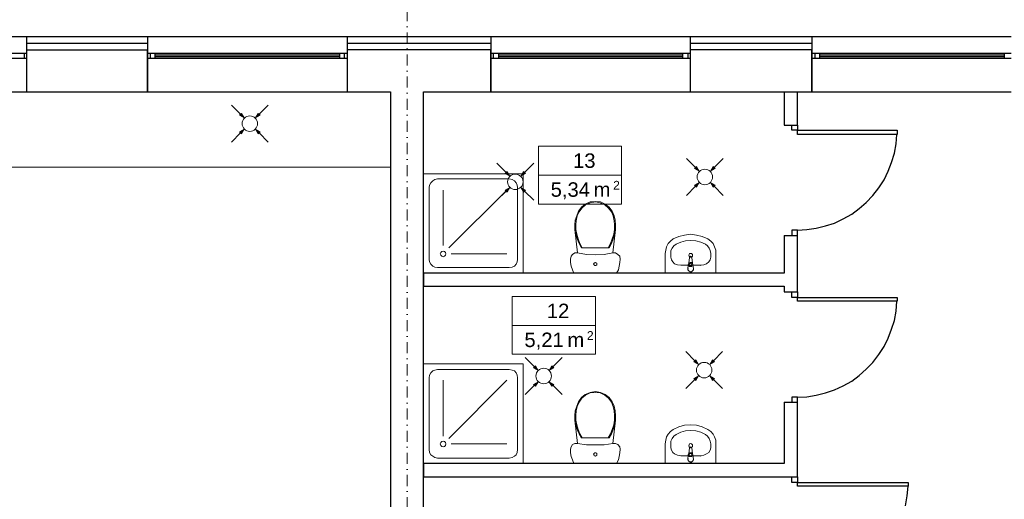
# Model space of a CAD drawing. Header units: millimetres. Extents: x -25785 to 64215, y 1802 to 45092.
# Tile 9 of 53: x -6502 to 2392, y 34032 to 38369. Entities that reach past the tile are written whole.
import ezdxf
from ezdxf.enums import TextEntityAlignment as Align

# ---------------------------------------------------------------- set-up
doc = ezdxf.new("R2010")
doc.units = ezdxf.units.MM
doc.header["$MEASUREMENT"] = 0
doc.linetypes.add('DASHDOTX2', pattern=[2, 1, -0.5, 0, -0.5])
for name, color, linetype, lineweight in [('2D - Rysunki i Obrazki_Nr_pióra__4', 84, 'Continuous', 13), ('GA Opis pomieszczeń', 7, 'Continuous', 15), ('Osie', 6, 'DASHDOTX2', 15), ('went grawita', 150, 'Continuous', 13)]:
    doc.layers.add(name, color=color, linetype=linetype, lineweight=lineweight)
for name, color, linetype in [('Cienka', 8, 'Continuous'), ('Stolarka', 4, 'Continuous'), ('Ściany', 2, 'Continuous')]:
    doc.layers.add(name, color=color, linetype=linetype)
doc.styles.add('ARIAL', font='arial.ttf')
doc.linetypes.add('BATTING', pattern='A,0.0001,-0.1,[134,ltypeshp.shx,S=0.1,R=0,X=-0.1,Y=0],-0.2,[134,ltypeshp.shx,S=0.1,R=180,X=0.1,Y=0],-0.1', length=0.4001)

# ---------------------------------------------------------------- blocks, each defined once
blk = doc.blocks.new('opis_pom')
for p, q in [((-57.55, 20), (-0.17, 20)), ((-57.55, -20), (-57.55, 20)), ((-57.55, -20), (-0.17, -20))]:
    blk.add_line(p, q)
at = {"ltscale": 10}
for p, q in [((-0.17, -20), (-0.17, 20)), ((-57.55, 0), (-0.17, 0))]:
    blk.add_line(p, q, dxfattribs=at)
at = {"ltscale": 20, "style": 'ARIAL'}
for s, height, p in [('2', 6, (-1.36, -4)), ('m', 10, (-7.86, -5))]:
    blk.add_text(s, height=height, dxfattribs=at).set_placement(p, align=Align.TOP_RIGHT)
at = {"ltscale": 10, "width": 0.7}
blk.add_attdef('NUMER_POM', text='', height=10, dxfattribs=at).set_placement((-80.09, 2), align=Align.BOTTOM_RIGHT)
blk.add_attdef('POWIERZCHNIA', text='', height=10, dxfattribs=at).set_placement((-103.39, -5), align=Align.TOP_LEFT)

msp = doc.modelspace()

# ---------------------------------------------------------------- hatches: boundary and pattern name
at = {"layer": 'went grawita', "linetype": 'Continuous'}
for points in [[(-4473.75458, 37479.91085), (-4497.90272, 37521.73666), (-4515.58039, 37504.05899)], [(-4372.72862, 37479.91085), (-4348.58048, 37521.73666), (-4330.90281, 37504.05899)], [(-4473.75458, 37377.39808), (-4497.90272, 37335.57227), (-4515.58039, 37353.24994)], [(-4372.72862, 37377.39808), (-4348.58048, 37335.57227), (-4330.90281, 37353.24994)], [(-363.40687, 36998.13288), (-387.55501, 37039.95869), (-405.23268, 37022.28102)], [(-262.38091, 36998.13288), (-238.23277, 37039.95869), (-220.5551, 37022.28102)], [(-2075.8735, 36954.00777), (-2100.02164, 36995.83358), (-2117.69931, 36978.15591)], [(-1974.84754, 36954.00777), (-1950.6994, 36995.83358), (-1933.02173, 36978.15591)], [(-2075.8735, 36851.495), (-2100.02164, 36809.6692), (-2117.69931, 36827.34686)], [(-1974.84754, 36851.495), (-1950.6994, 36809.6692), (-1933.02173, 36827.34686)], [(-363.40687, 36895.62011), (-387.55501, 36853.79431), (-405.23268, 36871.47198)], [(-262.38091, 36895.62011), (-238.23277, 36853.79431), (-220.5551, 36871.47198)], [(-1818.93966, 35198.04661), (-1843.0878, 35239.87242), (-1860.76547, 35222.19475)], [(-1717.9137, 35198.04661), (-1693.76556, 35239.87242), (-1676.08789, 35222.19475)], [(-369.40596, 35251.2701), (-393.5541, 35293.09591), (-411.23177, 35275.41824)], [(-268.38, 35251.2701), (-244.23186, 35293.09591), (-226.55419, 35275.41824)], [(-369.40596, 35148.75733), (-393.5541, 35106.93153), (-411.23177, 35124.6092)], [(-268.38, 35148.75733), (-244.23186, 35106.93153), (-226.55419, 35124.6092)], [(-1818.93966, 35095.53384), (-1843.0878, 35053.70803), (-1860.76547, 35071.3857)], [(-1717.9137, 35095.53384), (-1693.76556, 35053.70803), (-1676.08789, 35071.3857)]]:
    msp.add_hatch(color=256, dxfattribs=at).paths.add_polyline_path(points)

# ---------------------------------------------------------------- linework, layer by layer
at = {"layer": '2D - Rysunki i Obrazki_Nr_pióra__4', "linetype": 'Continuous', "flags": 128}
for points in [[(-1953.38589, 36974.69449), (-2855.10223, 36974.69449)], [(-2855.10223, 36974.69449), (-2855.10223, 36077.26573)], [(-2770.42249, 36911.20045), (-2787.32061, 36894.30233)], [(-2753.46132, 36923.93709), (-2770.42249, 36911.20045)], [(-2728.05109, 36928.16162), (-2753.46132, 36923.93709)], [(-2728.05109, 36928.16162), (-2080.37398, 36928.16162)], [(-2054.96375, 36923.93709), (-2080.37398, 36928.16162)], [(-2033.84111, 36911.20045), (-2054.96375, 36923.93709)], [(-2016.87994, 36894.30233), (-2033.84111, 36911.20045)], [(-1953.38589, 36077.26573), (-1953.38589, 36974.69449)], [(-2800.05725, 36873.11663), (-2804.28178, 36851.93093)], [(-2804.28178, 36200.02929), (-2804.28178, 36851.93093)], [(-2787.32061, 36894.30233), (-2800.05725, 36873.11663)], [(-2677.29368, 36327.01739), (-2677.29368, 36826.5207)], [(-2626.47322, 36305.83169), (-2101.55968, 36826.5207)], [(-2008.43088, 36873.11663), (-2016.87994, 36894.30233)], [(-2004.1433, 36851.93093), (-2008.43088, 36873.11663)], [(-2004.1433, 36200.02929), (-2004.1433, 36851.93093)], [(-1453.81952, 36636.03856), (-1428.40929, 36674.12238)], [(-1449.59499, 36631.81403), (-1424.18476, 36665.67332)], [(-1428.40929, 36674.12238), (-1394.55001, 36699.53261)], [(-1424.18476, 36665.67332), (-1390.32548, 36695.30808)], [(-1394.55001, 36699.53261), (-1348.01713, 36720.71831)], [(-1390.32548, 36695.30808), (-1348.01713, 36712.26925)], [(-1348.01713, 36720.71831), (-1301.4212, 36724.94284)], [(-1348.01713, 36712.26925), (-1301.4212, 36720.71831)], [(-1301.4212, 36724.94284), (-1254.88833, 36720.71831)], [(-1301.4212, 36720.71831), (-1259.11285, 36712.26925)], [(-1259.11285, 36712.26925), (-1216.74145, 36695.30808)], [(-1254.88833, 36720.71831), (-1212.51693, 36699.53261)], [(-1216.74145, 36695.30808), (-1182.88217, 36665.67332)], [(-1212.51693, 36699.53261), (-1178.65764, 36674.12238)], [(-1182.88217, 36665.67332), (-1157.53499, 36631.81403)], [(-1178.65764, 36674.12238), (-1149.02288, 36636.03856)], [(-1487.67881, 36513.275), (-1483.45428, 36555.6464)], [(-1483.45428, 36555.6464), (-1470.78069, 36593.73021)], [(-1475.00522, 36551.35881), (-1466.55616, 36593.73021)], [(-1470.78069, 36593.73021), (-1453.81952, 36636.03856)], [(-1466.55616, 36593.73021), (-1449.59499, 36631.81403)], [(-1157.53499, 36631.81403), (-1140.57382, 36593.73021)], [(-1149.02288, 36636.03856), (-1132.12476, 36593.73021)], [(-1140.57382, 36593.73021), (-1132.12476, 36551.35881)], [(-1132.12476, 36593.73021), (-1123.6757, 36555.6464)], [(-1123.6757, 36555.6464), (-1119.38812, 36513.275)], [(-1487.67881, 36470.96665), (-1487.67881, 36513.275)], [(-1462.33163, 36259.29881), (-1487.67881, 36470.96665)], [(-1479.22975, 36428.59525), (-1487.67881, 36470.96665)], [(-1479.22975, 36513.275), (-1475.00522, 36551.35881)], [(-1479.22975, 36470.96665), (-1479.22975, 36513.275)], [(-1470.78069, 36428.59525), (-1479.22975, 36470.96665)], [(-1119.38812, 36470.96665), (-1144.79835, 36259.29881)], [(-1127.90023, 36470.96665), (-1136.34929, 36428.59525)], [(-1132.12476, 36551.35881), (-1127.90023, 36513.275)], [(-1127.90023, 36513.275), (-1127.90023, 36470.96665)], [(-1119.38812, 36470.96665), (-1127.90023, 36428.59525)], [(-1119.38812, 36513.275), (-1119.38812, 36470.96665)], [(-1466.55616, 36386.2869), (-1479.22975, 36428.59525)], [(-1458.04405, 36386.2869), (-1470.78069, 36428.59525)], [(-1449.59499, 36343.97856), (-1466.55616, 36386.2869)], [(-1441.14594, 36343.97856), (-1458.04405, 36386.2869)], [(-1149.02288, 36386.2869), (-1165.98405, 36343.97856)], [(-1140.57382, 36386.2869), (-1157.53499, 36343.97856)], [(-1136.34929, 36428.59525), (-1149.02288, 36386.2869)], [(-1127.90023, 36428.59525), (-1140.57382, 36386.2869)], [(-598.69911, 36386.2869), (-624.10934, 36365.1012)], [(-547.9417, 36407.4726), (-598.69911, 36386.2869)], [(-497.12124, 36420.14619), (-547.9417, 36407.4726)], [(-442.07626, 36428.59525), (-497.12124, 36420.14619)], [(-387.03127, 36420.14619), (-442.07626, 36428.59525)], [(-336.27386, 36407.4726), (-387.03127, 36420.14619)], [(-285.4534, 36386.2869), (-336.27386, 36407.4726)], [(-260.04318, 36365.1012), (-285.4534, 36386.2869)], [(-1428.40929, 36305.83169), (-1449.59499, 36343.97856)], [(-1419.96024, 36305.83169), (-1441.14594, 36343.97856)], [(-1178.65764, 36305.83169), (-1428.40929, 36305.83169)], [(-1165.98405, 36343.97856), (-1187.16975, 36305.83169)], [(-1157.53499, 36343.97856), (-1178.65764, 36305.83169)], [(-657.96862, 36314.3438), (-666.41768, 36284.70904)], [(-645.29504, 36343.97856), (-657.96862, 36314.3438)], [(-624.10934, 36365.1012), (-645.29504, 36343.97856)], [(-607.14817, 36301.60716), (-619.88481, 36280.48451)], [(-594.47458, 36322.79286), (-607.14817, 36301.60716)], [(-573.28888, 36339.69097), (-594.47458, 36322.79286)], [(-530.98053, 36356.65215), (-573.28888, 36339.69097)], [(-488.60913, 36369.32573), (-530.98053, 36356.65215)], [(-442.07626, 36373.55026), (-488.60913, 36369.32573)], [(-395.48033, 36369.32573), (-442.07626, 36373.55026)], [(-348.94745, 36356.65215), (-395.48033, 36369.32573)], [(-306.6391, 36339.69097), (-348.94745, 36356.65215)], [(-289.67793, 36322.79286), (-306.6391, 36339.69097)], [(-272.77982, 36301.60716), (-289.67793, 36322.79286)], [(-264.2677, 36280.48451), (-272.77982, 36301.60716)], [(-238.85748, 36343.97856), (-260.04318, 36365.1012)], [(-226.18389, 36314.3438), (-238.85748, 36343.97856)], [(-213.44725, 36284.70904), (-226.18389, 36314.3438)], [(-2804.28178, 36200.02929), (-2800.05725, 36178.84359)], [(-2698.41633, 36263.52334), (-2702.64086, 36250.84975)], [(-2702.64086, 36250.84975), (-2698.41633, 36238.11311)], [(-2689.96727, 36271.9724), (-2698.41633, 36263.52334)], [(-2698.41633, 36238.11311), (-2689.96727, 36229.66405)], [(-2677.29368, 36276.19693), (-2689.96727, 36271.9724)], [(-2689.96727, 36229.66405), (-2677.29368, 36225.37647)], [(-2664.55704, 36271.9724), (-2677.29368, 36276.19693)], [(-2677.29368, 36225.37647), (-2664.55704, 36229.66405)], [(-2656.10798, 36263.52334), (-2664.55704, 36271.9724)], [(-2664.55704, 36229.66405), (-2656.10798, 36238.11311)], [(-2651.88345, 36250.84975), (-2656.10798, 36263.52334)], [(-2656.10798, 36238.11311), (-2651.88345, 36250.84975)], [(-2605.28753, 36250.84975), (-2101.55968, 36250.84975)], [(-2008.43088, 36178.84359), (-2004.1433, 36200.02929)], [(-1525.82568, 36204.25382), (-1521.5381, 36229.66405)], [(-1525.82568, 36174.61906), (-1525.82568, 36204.25382)], [(-1521.5381, 36229.66405), (-1508.86451, 36246.56217)], [(-1508.86451, 36246.56217), (-1487.67881, 36259.29881)], [(-1487.67881, 36259.29881), (-1462.33163, 36259.29881)], [(-1462.33163, 36259.29881), (-1381.87642, 36246.56217)], [(-1381.87642, 36246.56217), (-1301.4212, 36242.33764)], [(-1301.4212, 36242.33764), (-1221.02904, 36246.56217)], [(-1221.02904, 36246.56217), (-1144.79835, 36259.29881)], [(-1144.79835, 36259.29881), (-1119.38812, 36259.29881)], [(-1119.38812, 36259.29881), (-1098.26547, 36246.56217)], [(-1098.26547, 36246.56217), (-1081.3043, 36229.66405)], [(-1081.3043, 36229.66405), (-1077.07977, 36204.25382)], [(-1077.07977, 36204.25382), (-1081.3043, 36174.61906)], [(-666.41768, 36284.70904), (-670.70527, 36255.07428)], [(-670.70527, 36077.26573), (-670.70527, 36255.07428)], [(-619.88481, 36280.48451), (-619.88481, 36255.07428)], [(-619.88481, 36221.21499), (-619.88481, 36255.07428)], [(-619.88481, 36221.21499), (-615.66028, 36195.80476)], [(-454.74984, 36246.56217), (-458.97437, 36238.11311)], [(-458.97437, 36238.11311), (-454.74984, 36229.66405)], [(-450.52531, 36216.92741), (-458.97437, 36166.17001)], [(-450.52531, 36255.07428), (-454.74984, 36246.56217)], [(-454.74984, 36229.66405), (-450.52531, 36221.21499)], [(-442.07626, 36255.07428), (-450.52531, 36255.07428)], [(-442.07626, 36229.66405), (-450.52531, 36225.37647)], [(-450.52531, 36225.37647), (-450.52531, 36216.92741)], [(-450.52531, 36221.21499), (-442.07626, 36221.21499)], [(-433.6272, 36255.07428), (-442.07626, 36255.07428)], [(-433.6272, 36225.37647), (-442.07626, 36229.66405)], [(-442.07626, 36221.21499), (-433.6272, 36221.21499)], [(-425.11509, 36246.56217), (-433.6272, 36255.07428)], [(-433.6272, 36221.21499), (-425.11509, 36229.66405)], [(-429.40267, 36216.92741), (-433.6272, 36225.37647)], [(-425.11509, 36166.17001), (-429.40267, 36216.92741)], [(-425.11509, 36238.11311), (-425.11509, 36246.56217)], [(-425.11509, 36229.66405), (-425.11509, 36238.11311)], [(-260.04318, 36255.07428), (-264.2677, 36280.48451)], [(-264.2677, 36195.80476), (-260.04318, 36221.21499)], [(-260.04318, 36221.21499), (-260.04318, 36255.07428)], [(-213.44725, 36255.07428), (-213.44725, 36284.70904)], [(-213.44725, 36077.26573), (-213.44725, 36255.07428)], [(-2800.05725, 36178.84359), (-2787.32061, 36157.65789)], [(-2787.32061, 36157.65789), (-2770.42249, 36140.75978)], [(-2770.42249, 36140.75978), (-2753.46132, 36132.31072)], [(-2753.46132, 36132.31072), (-2728.05109, 36128.02314)], [(-2728.05109, 36128.02314), (-2080.37398, 36128.02314)], [(-2080.37398, 36128.02314), (-2054.96375, 36132.31072)], [(-2054.96375, 36132.31072), (-2033.84111, 36140.75978)], [(-2033.84111, 36140.75978), (-2016.87994, 36157.65789)], [(-2016.87994, 36157.65789), (-2008.43088, 36178.84359)], [(-1521.5381, 36140.75978), (-1525.82568, 36174.61906)], [(-1508.86451, 36106.90049), (-1521.5381, 36140.75978)], [(-1314.15784, 36166.17001), (-1318.38237, 36157.65789)], [(-1318.38237, 36157.65789), (-1314.15784, 36153.43336)], [(-1309.93331, 36170.39453), (-1314.15784, 36166.17001)], [(-1314.15784, 36153.43336), (-1309.93331, 36144.98431)], [(-1301.4212, 36174.61906), (-1309.93331, 36170.39453)], [(-1309.93331, 36144.98431), (-1301.4212, 36144.98431)], [(-1297.19667, 36170.39453), (-1301.4212, 36174.61906)], [(-1301.4212, 36144.98431), (-1297.19667, 36144.98431)], [(-1288.74761, 36166.17001), (-1297.19667, 36170.39453)], [(-1297.19667, 36144.98431), (-1288.74761, 36153.43336)], [(-1288.74761, 36157.65789), (-1288.74761, 36166.17001)], [(-1288.74761, 36153.43336), (-1288.74761, 36157.65789)], [(-1085.52883, 36140.75978), (-1094.04094, 36106.90049)], [(-1081.3043, 36174.61906), (-1085.52883, 36140.75978)], [(-615.66028, 36195.80476), (-602.92364, 36178.84359)], [(-602.92364, 36178.84359), (-586.02552, 36161.88242)], [(-586.02552, 36161.88242), (-560.61529, 36153.43336)], [(-560.61529, 36153.43336), (-530.98053, 36149.20884)], [(-530.98053, 36149.20884), (-348.94745, 36149.20884)], [(-463.26196, 36153.43336), (-467.48648, 36115.34955)], [(-463.26196, 36123.79861), (-467.48648, 36106.90049)], [(-467.48648, 36115.34955), (-463.26196, 36111.12502)], [(-458.97437, 36166.17001), (-463.26196, 36153.43336)], [(-458.97437, 36166.17001), (-463.26196, 36153.43336)], [(-463.26196, 36111.12502), (-458.97437, 36098.38838)], [(-446.30079, 36174.61906), (-458.97437, 36166.17001)], [(-446.30079, 36174.61906), (-458.97437, 36166.17001)], [(-450.52531, 36161.88242), (-454.74984, 36153.43336)], [(-454.74984, 36136.53525), (-454.74984, 36153.43336)], [(-429.40267, 36140.75978), (-454.74984, 36140.75978)], [(-429.40267, 36136.53525), (-454.74984, 36136.53525)], [(-442.07626, 36166.17001), (-450.52531, 36161.88242)], [(-433.6272, 36174.61906), (-446.30079, 36174.61906)], [(-433.6272, 36174.61906), (-446.30079, 36174.61906)], [(-433.6272, 36161.88242), (-442.07626, 36166.17001)], [(-425.11509, 36166.17001), (-433.6272, 36174.61906)], [(-425.11509, 36166.17001), (-433.6272, 36174.61906)], [(-429.40267, 36153.43336), (-433.6272, 36161.88242)], [(-429.40267, 36153.43336), (-429.40267, 36136.53525)], [(-420.89056, 36153.43336), (-425.11509, 36166.17001)], [(-420.89056, 36153.43336), (-425.11509, 36166.17001)], [(-425.11509, 36098.38838), (-416.66603, 36111.12502)], [(-420.89056, 36153.43336), (-416.66603, 36115.34955)], [(-416.66603, 36106.90049), (-416.66603, 36123.79861)], [(-416.66603, 36115.34955), (-416.66603, 36111.12502)], [(-348.94745, 36149.20884), (-353.17198, 36144.98431)], [(-348.94745, 36149.20884), (-323.53722, 36153.43336)], [(-323.53722, 36153.43336), (-298.12699, 36161.88242)], [(-298.12699, 36161.88242), (-276.94129, 36178.84359)], [(-276.94129, 36178.84359), (-264.2677, 36195.80476)], [(-2855.10223, 36077.26573), (-1953.38589, 36077.26573)], [(-1496.19092, 36077.26573), (-1508.86451, 36106.90049)], [(-1110.93906, 36077.26573), (-1496.19092, 36077.26573)], [(-1094.04094, 36106.90049), (-1110.93906, 36077.26573)], [(-670.70527, 36077.26573), (-213.44725, 36077.26573)], [(-467.48648, 36106.90049), (-458.97437, 36098.38838)], [(-458.97437, 36098.38838), (-446.30079, 36089.93932)], [(-458.97437, 36098.38838), (-446.30079, 36089.93932)], [(-446.30079, 36089.93932), (-433.6272, 36089.93932)], [(-446.30079, 36089.93932), (-433.6272, 36089.93932)], [(-433.6272, 36089.93932), (-425.11509, 36098.38838)], [(-433.6272, 36089.93932), (-425.11509, 36098.38838)], [(-425.11509, 36098.38838), (-416.66603, 36106.90049)], [(-1953.38589, 35255.94155), (-2855.10223, 35255.94155)], [(-2855.10223, 35255.94155), (-2855.10223, 34354.28826)], [(-1953.38589, 34354.28826), (-1953.38589, 35255.94155)], [(-2800.05725, 35154.36369), (-2804.28178, 35128.95346)], [(-2787.32061, 35175.54938), (-2800.05725, 35154.36369)], [(-2770.42249, 35192.4475), (-2787.32061, 35175.54938)], [(-2753.46132, 35200.95961), (-2770.42249, 35192.4475)], [(-2728.05109, 35205.18414), (-2753.46132, 35200.95961)], [(-2728.05109, 35205.18414), (-2080.37398, 35205.18414)], [(-2054.96375, 35200.95961), (-2080.37398, 35205.18414)], [(-2033.84111, 35192.4475), (-2054.96375, 35200.95961)], [(-2016.87994, 35175.54938), (-2033.84111, 35192.4475)], [(-2008.43088, 35154.36369), (-2016.87994, 35175.54938)], [(-2004.1433, 35128.95346), (-2008.43088, 35154.36369)], [(-2804.28178, 34481.27635), (-2804.28178, 35128.95346)], [(-2677.29368, 34604.03991), (-2677.29368, 35107.83081)], [(-2626.47322, 34582.85421), (-2101.55968, 35107.83081)], [(-2004.1433, 34481.27635), (-2004.1433, 35128.95346)], [(-1428.40929, 34951.1449), (-1394.55001, 34980.77966)], [(-1424.18476, 34946.92038), (-1390.32548, 34972.3306)], [(-1394.55001, 34980.77966), (-1348.01713, 34997.74083)], [(-1390.32548, 34972.3306), (-1348.01713, 34993.5163)], [(-1348.01713, 34997.74083), (-1301.4212, 35006.25295)], [(-1348.01713, 34993.5163), (-1301.4212, 34997.74083)], [(-1301.4212, 35006.25295), (-1254.88833, 34997.74083)], [(-1301.4212, 34997.74083), (-1259.11285, 34993.5163)], [(-1259.11285, 34993.5163), (-1216.74145, 34972.3306)], [(-1254.88833, 34997.74083), (-1212.51693, 34980.77966)], [(-1216.74145, 34972.3306), (-1182.88217, 34946.92038)], [(-1212.51693, 34980.77966), (-1178.65764, 34951.1449)], [(-1483.45428, 34832.66892), (-1470.78069, 34874.97727)], [(-1475.00522, 34832.66892), (-1466.55616, 34870.75274)], [(-1470.78069, 34874.97727), (-1453.81952, 34913.06109)], [(-1466.55616, 34870.75274), (-1449.59499, 34908.83656)], [(-1453.81952, 34913.06109), (-1428.40929, 34951.1449)], [(-1449.59499, 34908.83656), (-1424.18476, 34946.92038)], [(-1182.88217, 34946.92038), (-1157.53499, 34908.83656)], [(-1178.65764, 34951.1449), (-1149.02288, 34913.06109)], [(-1157.53499, 34908.83656), (-1140.57382, 34870.75274)], [(-1149.02288, 34913.06109), (-1132.12476, 34874.97727)], [(-1140.57382, 34870.75274), (-1132.12476, 34832.66892)], [(-1132.12476, 34874.97727), (-1123.6757, 34832.66892)], [(-1487.67881, 34790.29752), (-1483.45428, 34832.66892)], [(-1487.67881, 34747.98918), (-1487.67881, 34790.29752)], [(-1479.22975, 34790.29752), (-1475.00522, 34832.66892)], [(-1479.22975, 34747.98918), (-1479.22975, 34790.29752)], [(-1132.12476, 34832.66892), (-1127.90023, 34790.29752)], [(-1127.90023, 34790.29752), (-1127.90023, 34747.98918)], [(-1123.6757, 34832.66892), (-1119.38812, 34790.29752)], [(-1119.38812, 34790.29752), (-1119.38812, 34747.98918)], [(-1462.33163, 34536.32134), (-1487.67881, 34747.98918)], [(-1479.22975, 34705.61778), (-1487.67881, 34747.98918)], [(-1470.78069, 34705.61778), (-1479.22975, 34747.98918)], [(-1466.55616, 34663.30943), (-1479.22975, 34705.61778)], [(-1458.04405, 34663.30943), (-1470.78069, 34705.61778)], [(-1136.34929, 34705.61778), (-1149.02288, 34663.30943)], [(-1119.38812, 34747.98918), (-1144.79835, 34536.32134)], [(-1127.90023, 34705.61778), (-1140.57382, 34663.30943)], [(-1127.90023, 34747.98918), (-1136.34929, 34705.61778)], [(-1119.38812, 34747.98918), (-1127.90023, 34705.61778)], [(-547.9417, 34688.71966), (-598.69911, 34663.30943)], [(-497.12124, 34701.4563), (-547.9417, 34688.71966)], [(-442.07626, 34705.61778), (-497.12124, 34701.4563)], [(-387.03127, 34701.4563), (-442.07626, 34705.61778)], [(-336.27386, 34688.71966), (-387.03127, 34701.4563)], [(-285.4534, 34663.30943), (-336.27386, 34688.71966)], [(-1449.59499, 34625.22561), (-1466.55616, 34663.30943)], [(-1441.14594, 34625.22561), (-1458.04405, 34663.30943)], [(-1428.40929, 34587.1418), (-1449.59499, 34625.22561)], [(-1419.96024, 34587.1418), (-1441.14594, 34625.22561)], [(-1165.98405, 34625.22561), (-1187.16975, 34587.1418)], [(-1157.53499, 34625.22561), (-1178.65764, 34587.1418)], [(-1149.02288, 34663.30943), (-1165.98405, 34625.22561)], [(-1140.57382, 34663.30943), (-1157.53499, 34625.22561)], [(-645.29504, 34621.00108), (-657.96862, 34595.59085)], [(-624.10934, 34646.41131), (-645.29504, 34621.00108)], [(-598.69911, 34663.30943), (-624.10934, 34646.41131)], [(-594.47458, 34604.03991), (-607.14817, 34582.85421)], [(-573.28888, 34616.77655), (-594.47458, 34604.03991)], [(-530.98053, 34637.8992), (-573.28888, 34616.77655)], [(-488.60913, 34650.63584), (-530.98053, 34637.8992)], [(-442.07626, 34654.86037), (-488.60913, 34650.63584)], [(-395.48033, 34650.63584), (-442.07626, 34654.86037)], [(-348.94745, 34637.8992), (-395.48033, 34650.63584)], [(-306.6391, 34616.77655), (-348.94745, 34637.8992)], [(-289.67793, 34604.03991), (-306.6391, 34616.77655)], [(-272.77982, 34582.85421), (-289.67793, 34604.03991)], [(-260.04318, 34646.41131), (-285.4534, 34663.30943)], [(-238.85748, 34621.00108), (-260.04318, 34646.41131)], [(-226.18389, 34595.59085), (-238.85748, 34621.00108)], [(-2698.41633, 34544.7704), (-2702.64086, 34532.09681)], [(-2702.64086, 34532.09681), (-2698.41633, 34519.36017)], [(-2689.96727, 34553.28251), (-2698.41633, 34544.7704)], [(-2698.41633, 34519.36017), (-2689.96727, 34510.91111)], [(-2677.29368, 34557.50704), (-2689.96727, 34553.28251)], [(-2689.96727, 34510.91111), (-2677.29368, 34506.68658)], [(-2664.55704, 34553.28251), (-2677.29368, 34557.50704)], [(-2677.29368, 34506.68658), (-2664.55704, 34510.91111)], [(-2656.10798, 34544.7704), (-2664.55704, 34553.28251)], [(-2664.55704, 34510.91111), (-2656.10798, 34519.36017)], [(-2651.88345, 34532.09681), (-2656.10798, 34544.7704)], [(-2656.10798, 34519.36017), (-2651.88345, 34532.09681)], [(-2605.28753, 34532.09681), (-2101.55968, 34532.09681)], [(-1521.5381, 34506.68658), (-1508.86451, 34527.87228)], [(-1508.86451, 34527.87228), (-1487.67881, 34536.32134)], [(-1487.67881, 34536.32134), (-1462.33163, 34536.32134)], [(-1462.33163, 34536.32134), (-1381.87642, 34523.64775)], [(-1178.65764, 34587.1418), (-1428.40929, 34587.1418)], [(-1381.87642, 34523.64775), (-1301.4212, 34523.64775)], [(-1301.4212, 34523.64775), (-1221.02904, 34523.64775)], [(-1221.02904, 34523.64775), (-1144.79835, 34536.32134)], [(-1144.79835, 34536.32134), (-1119.38812, 34536.32134)], [(-1119.38812, 34536.32134), (-1098.26547, 34527.87228)], [(-1098.26547, 34527.87228), (-1081.3043, 34506.68658)], [(-666.41768, 34565.9561), (-670.70527, 34532.09681)], [(-670.70527, 34354.28826), (-670.70527, 34532.09681)], [(-657.96862, 34595.59085), (-666.41768, 34565.9561)], [(-607.14817, 34582.85421), (-619.88481, 34557.50704)], [(-619.88481, 34557.50704), (-619.88481, 34532.09681)], [(-619.88481, 34498.23752), (-619.88481, 34532.09681)], [(-454.74984, 34523.64775), (-458.97437, 34515.13564)], [(-458.97437, 34515.13564), (-454.74984, 34506.68658)], [(-450.52531, 34532.09681), (-454.74984, 34523.64775)], [(-442.07626, 34536.32134), (-450.52531, 34532.09681)], [(-433.6272, 34532.09681), (-442.07626, 34536.32134)], [(-425.11509, 34523.64775), (-433.6272, 34532.09681)], [(-425.11509, 34515.13564), (-425.11509, 34523.64775)], [(-425.11509, 34506.68658), (-425.11509, 34515.13564)], [(-264.2677, 34557.50704), (-272.77982, 34582.85421)], [(-260.04318, 34532.09681), (-264.2677, 34557.50704)], [(-260.04318, 34498.23752), (-260.04318, 34532.09681)], [(-213.44725, 34565.9561), (-226.18389, 34595.59085)], [(-213.44725, 34532.09681), (-213.44725, 34565.9561)], [(-213.44725, 34354.28826), (-213.44725, 34532.09681)], [(-2804.28178, 34481.27635), (-2800.05725, 34455.86612)], [(-2800.05725, 34455.86612), (-2787.32061, 34434.68042)], [(-2787.32061, 34434.68042), (-2770.42249, 34422.00683)], [(-2770.42249, 34422.00683), (-2753.46132, 34409.33324)], [(-2054.96375, 34409.33324), (-2033.84111, 34422.00683)], [(-2033.84111, 34422.00683), (-2016.87994, 34434.68042)], [(-2016.87994, 34434.68042), (-2008.43088, 34455.86612)], [(-2008.43088, 34455.86612), (-2004.1433, 34481.27635)], [(-1525.82568, 34485.50088), (-1521.5381, 34506.68658)], [(-1525.82568, 34451.64159), (-1525.82568, 34485.50088)], [(-1521.5381, 34417.7823), (-1525.82568, 34451.64159)], [(-1314.15784, 34447.41706), (-1318.38237, 34438.968)], [(-1318.38237, 34438.968), (-1314.15784, 34430.45589)], [(-1309.93331, 34451.64159), (-1314.15784, 34447.41706)], [(-1314.15784, 34430.45589), (-1309.93331, 34426.23136)], [(-1301.4212, 34451.64159), (-1309.93331, 34451.64159)], [(-1309.93331, 34426.23136), (-1301.4212, 34422.00683)], [(-1297.19667, 34451.64159), (-1301.4212, 34451.64159)], [(-1301.4212, 34422.00683), (-1297.19667, 34426.23136)], [(-1288.74761, 34447.41706), (-1297.19667, 34451.64159)], [(-1297.19667, 34426.23136), (-1288.74761, 34430.45589)], [(-1288.74761, 34438.968), (-1288.74761, 34447.41706)], [(-1288.74761, 34430.45589), (-1288.74761, 34438.968)], [(-1081.3043, 34451.64159), (-1085.52883, 34417.7823)], [(-1081.3043, 34506.68658), (-1077.07977, 34485.50088)], [(-1077.07977, 34485.50088), (-1081.3043, 34451.64159)], [(-619.88481, 34498.23752), (-615.66028, 34477.05182)], [(-615.66028, 34477.05182), (-602.92364, 34455.86612)], [(-602.92364, 34455.86612), (-586.02552, 34443.19253)], [(-586.02552, 34443.19253), (-560.61529, 34430.45589)], [(-560.61529, 34430.45589), (-530.98053, 34426.23136)], [(-530.98053, 34426.23136), (-348.94745, 34426.23136)], [(-463.26196, 34434.68042), (-467.48648, 34392.37207)], [(-458.97437, 34447.41706), (-463.26196, 34434.68042)], [(-458.97437, 34443.19253), (-463.26196, 34434.68042)], [(-450.52531, 34498.23752), (-458.97437, 34443.19253)], [(-446.30079, 34451.64159), (-458.97437, 34447.41706)], [(-446.30079, 34451.64159), (-458.97437, 34443.19253)], [(-454.74984, 34506.68658), (-450.52531, 34502.46205)], [(-450.52531, 34443.19253), (-454.74984, 34430.45589)], [(-454.74984, 34417.7823), (-454.74984, 34430.45589)], [(-442.07626, 34506.68658), (-450.52531, 34502.46205)], [(-450.52531, 34502.46205), (-442.07626, 34498.23752)], [(-450.52531, 34502.46205), (-450.52531, 34498.23752)], [(-442.07626, 34447.41706), (-450.52531, 34443.19253)], [(-433.6272, 34451.64159), (-446.30079, 34451.64159)], [(-433.6272, 34451.64159), (-446.30079, 34451.64159)], [(-433.6272, 34502.46205), (-442.07626, 34506.68658)], [(-442.07626, 34498.23752), (-433.6272, 34502.46205)], [(-433.6272, 34443.19253), (-442.07626, 34447.41706)], [(-433.6272, 34502.46205), (-425.11509, 34506.68658)], [(-429.40267, 34498.23752), (-433.6272, 34502.46205)], [(-425.11509, 34447.41706), (-433.6272, 34451.64159)], [(-425.11509, 34443.19253), (-433.6272, 34451.64159)], [(-429.40267, 34430.45589), (-433.6272, 34443.19253)], [(-425.11509, 34443.19253), (-429.40267, 34498.23752)], [(-429.40267, 34430.45589), (-429.40267, 34417.7823)], [(-420.89056, 34434.68042), (-425.11509, 34447.41706)], [(-420.89056, 34434.68042), (-425.11509, 34443.19253)], [(-420.89056, 34434.68042), (-416.66603, 34392.37207)], [(-348.94745, 34426.23136), (-353.17198, 34422.00683)], [(-348.94745, 34426.23136), (-323.53722, 34430.45589)], [(-323.53722, 34430.45589), (-298.12699, 34443.19253)], [(-298.12699, 34443.19253), (-276.94129, 34455.86612)], [(-276.94129, 34455.86612), (-264.2677, 34477.05182)], [(-264.2677, 34477.05182), (-260.04318, 34498.23752)], [(-2855.10223, 34354.28826), (-1953.38589, 34354.28826)], [(-2753.46132, 34409.33324), (-2728.05109, 34405.10872)], [(-2728.05109, 34405.10872), (-2080.37398, 34405.10872)], [(-2080.37398, 34405.10872), (-2054.96375, 34409.33324)], [(-1508.86451, 34388.14754), (-1521.5381, 34417.7823)], [(-1496.19092, 34354.28826), (-1508.86451, 34388.14754)], [(-1110.93906, 34354.28826), (-1496.19092, 34354.28826)], [(-1094.04094, 34388.14754), (-1110.93906, 34354.28826)], [(-1085.52883, 34417.7823), (-1094.04094, 34388.14754)], [(-670.70527, 34354.28826), (-213.44725, 34354.28826)], [(-463.26196, 34400.82113), (-467.48648, 34388.14754)], [(-467.48648, 34392.37207), (-463.26196, 34388.14754)], [(-467.48648, 34388.14754), (-458.97437, 34375.47396)], [(-463.26196, 34388.14754), (-458.97437, 34375.47396)], [(-458.97437, 34375.47396), (-446.30079, 34371.18637)], [(-458.97437, 34375.47396), (-446.30079, 34366.96185)], [(-429.40267, 34417.7823), (-454.74984, 34417.7823)], [(-429.40267, 34417.7823), (-454.74984, 34417.7823)], [(-446.30079, 34371.18637), (-433.6272, 34371.18637)], [(-446.30079, 34366.96185), (-433.6272, 34366.96185)], [(-433.6272, 34371.18637), (-425.11509, 34375.47396)], [(-433.6272, 34366.96185), (-425.11509, 34375.47396)], [(-425.11509, 34375.47396), (-416.66603, 34388.14754)], [(-425.11509, 34375.47396), (-416.66603, 34388.14754)], [(-416.66603, 34388.14754), (-416.66603, 34400.82113)], [(-416.66603, 34392.37207), (-416.66603, 34388.14754)]]:
    msp.add_lwpolyline(points, dxfattribs=at)
at = {"layer": 'Cienka', "linetype": 'BATTING', "ltscale": 150}
for p, q in [((-6440.71886, 38155.79725), (-5348.52038, 38155.79725)), ((-3545.08769, 38155.79725), (-2245.44589, 38155.79725)), ((-446.30079, 38155.79725), (654.34676, 38155.79725))]:
    msp.add_line(p, q, dxfattribs=at)
at = {"layer": 'Cienka', "linetype": 'Continuous', "flags": 128}
for points in [[(-5348.52038, 38215.06677), (-6440.71886, 38215.06677)], [(-2245.44589, 38215.06677), (-3545.08769, 38215.06677)], [(654.34676, 38215.06677), (-446.30079, 38215.06677)]]:
    msp.add_lwpolyline(points, dxfattribs=at)
at = {"layer": 'Osie', "ltscale": 100}
msp.add_line((-3003.21297, 41255.70129), (-3003.21297, 5830.07652), dxfattribs=at)
at = {"layer": 'Stolarka', "linetype": 'Continuous', "flags": 128}
for points in [[(-6440.71886, 38215.06677), (-8239.86397, 38215.06677)], [(-6440.71886, 38215.06677), (-6440.71886, 37715.56346)], [(-5348.52038, 38215.06677), (-5348.52038, 37715.56346)], [(-3545.08769, 38215.06677), (-5348.52038, 38215.06677)], [(-3545.08769, 38215.06677), (-3545.08769, 37715.56346)], [(-2245.44589, 38215.06677), (-2245.44589, 37715.56346)], [(-446.30079, 38215.06677), (-2245.44589, 38215.06677)], [(-446.30079, 38215.06677), (-446.30079, 37715.56346)], [(654.34676, 38215.06677), (654.34676, 37715.56346)], [(2453.49187, 38215.06677), (654.34676, 38215.06677)], [(-6440.71886, 38096.52774), (-6440.71886, 37715.56346)], [(-5348.52038, 37715.56346), (-5348.52038, 38096.52774)], [(-3545.08769, 38096.52774), (-3545.08769, 37715.56346)], [(-2245.44589, 37715.56346), (-2245.44589, 38096.52774)], [(-446.30079, 38096.52774), (-446.30079, 37715.56346)], [(654.34676, 37715.56346), (654.34676, 38096.52774)], [(-8239.86397, 38066.89298), (-6440.71886, 38066.89298)], [(-8239.86397, 38020.3601), (-6440.71886, 38020.3601)], [(-6461.84151, 38066.89298), (-6461.84151, 38020.3601)], [(-5348.52038, 38066.89298), (-3545.08769, 38066.89298)], [(-5348.52038, 38020.3601), (-3545.08769, 38020.3601)], [(-5323.11015, 38066.89298), (-5323.11015, 38020.3601)], [(-5280.73875, 38066.89298), (-5280.73875, 38020.3601)], [(-5280.73875, 38049.99486), (-3612.86932, 38049.99486)], [(-5280.73875, 38037.25822), (-3612.86932, 38037.25822)], [(-3612.86932, 38066.89298), (-3612.86932, 38020.3601)], [(-3570.49792, 38066.89298), (-3570.49792, 38020.3601)], [(-2245.44589, 38066.89298), (-446.30079, 38066.89298)], [(-2245.44589, 38020.3601), (-446.30079, 38020.3601)], [(-2224.32325, 38066.89298), (-2224.32325, 38020.3601)], [(-2177.72732, 38066.89298), (-2177.72732, 38020.3601)], [(-2177.72732, 38049.99486), (-514.08241, 38049.99486)], [(-2177.72732, 38037.25822), (-514.08241, 38037.25822)], [(-514.08241, 38066.89298), (-514.08241, 38020.3601)], [(-467.48648, 38066.89298), (-467.48648, 38020.3601)], [(654.34676, 38066.89298), (2453.49187, 38066.89298)], [(654.34676, 38020.3601), (2453.49187, 38020.3601)], [(679.75699, 38066.89298), (679.75699, 38020.3601)], [(722.12839, 38066.89298), (722.12839, 38020.3601)], [(722.12839, 38049.99486), (2389.99782, 38049.99486)], [(722.12839, 38037.25822), (2389.99782, 38037.25822)], [(2389.99782, 38066.89298), (2389.99782, 38020.3601)], [(-8239.86397, 37715.56346), (-6440.71886, 37715.56346)], [(-5348.52038, 37715.56346), (-3545.08769, 37715.56346)], [(-2245.44589, 37715.56346), (-446.30079, 37715.56346)], [(654.34676, 37715.56346), (2453.49187, 37715.56346)], [(472.31368, 37368.39541), (472.31368, 37414.99134)], [(523.13414, 37368.39541), (472.31368, 37368.39541)], [(523.13414, 37414.99134), (523.13414, 37368.39541)], [(523.13414, 37368.39541), (1424.78743, 37368.39541)], [(523.13414, 37330.3116), (523.13414, 37368.39541)], [(1424.78743, 37368.39541), (1424.78743, 37330.3116)], [(1424.78743, 37330.3116), (523.13414, 37330.3116)], [(1416.33837, 37245.63185), (1420.5629, 37330.3116)], [(1399.44025, 37160.9521), (1416.33837, 37245.63185)], [(1374.03002, 37076.33541), (1399.44025, 37160.9521)], [(1306.31145, 36919.6495), (1344.39526, 37000.10472)], [(1344.39526, 37000.10472), (1374.03002, 37076.33541)], [(1259.71552, 36847.7064), (1306.31145, 36919.6495)], [(1204.67053, 36779.98782), (1259.71552, 36847.7064)], [(1145.40101, 36716.49378), (1204.67053, 36779.98782)], [(1014.18839, 36610.62833), (1081.90697, 36661.44879)], [(1081.90697, 36661.44879), (1145.40101, 36716.49378)], [(857.56554, 36530.23617), (937.9577, 36568.31998)], [(937.9577, 36568.31998), (1014.18839, 36610.62833)], [(523.13414, 36466.67907), (472.31368, 36466.67907)], [(472.31368, 36466.67907), (472.31368, 36415.92166)], [(523.13414, 36466.67907), (607.81388, 36470.96665)], [(523.13414, 36415.92166), (523.13414, 36466.67907)], [(607.81388, 36470.96665), (692.43058, 36483.64024)], [(692.43058, 36483.64024), (777.11032, 36504.82594)], [(777.11032, 36504.82594), (857.56554, 36530.23617)], [(472.31368, 35857.08578), (472.31368, 35907.90624)], [(523.13414, 35857.08578), (472.31368, 35857.08578)], [(523.13414, 35907.90624), (523.13414, 35857.08578)], [(523.13414, 35857.08578), (1424.78743, 35857.08578)], [(523.13414, 35823.22649), (523.13414, 35857.08578)], [(1424.78743, 35857.08578), (1424.78743, 35823.22649)], [(1424.78743, 35823.22649), (523.13414, 35823.22649)], [(1416.33837, 35734.38527), (1420.5629, 35823.22649)], [(1399.44025, 35649.70552), (1416.33837, 35734.38527)], [(1374.03002, 35569.2503), (1399.44025, 35649.70552)], [(1306.31145, 35412.62745), (1344.39526, 35488.79509)], [(1344.39526, 35488.79509), (1374.03002, 35569.2503)], [(1259.71552, 35340.6213), (1306.31145, 35412.62745)], [(1204.67053, 35268.67819), (1259.71552, 35340.6213)], [(1145.40101, 35209.40867), (1204.67053, 35268.67819)], [(1014.18839, 35099.3187), (1081.90697, 35150.13916)], [(1081.90697, 35150.13916), (1145.40101, 35209.40867)], [(857.56554, 35023.15106), (937.9577, 35057.01035)], [(937.9577, 35057.01035), (1014.18839, 35099.3187)], [(523.13414, 34955.43249), (472.31368, 34955.43249)], [(472.31368, 34955.43249), (472.31368, 34908.83656)], [(523.13414, 34955.43249), (607.81388, 34959.65702)], [(523.13414, 34908.83656), (523.13414, 34955.43249)], [(607.81388, 34959.65702), (692.43058, 34972.3306)], [(692.43058, 34972.3306), (777.11032, 34993.5163)], [(777.11032, 34993.5163), (857.56554, 35023.15106)], [(472.31368, 34184.99182), (472.31368, 34235.74922)], [(523.13414, 34184.99182), (472.31368, 34184.99182)], [(523.13414, 34235.74922), (523.13414, 34184.99182)], [(523.13414, 34184.99182), (1522.20381, 34184.99182)], [(523.13414, 34151.06948), (523.13414, 34184.99182)], [(1522.20381, 34184.99182), (1522.20381, 34151.06948)], [(1522.20381, 34151.06948), (523.13414, 34151.06948)], [(1513.75476, 34062.1652), (1522.20381, 34151.06948)], [(1501.01812, 33973.32398), (1513.75476, 34062.1652)]]:
    msp.add_lwpolyline(points, dxfattribs=at)
at = {"layer": 'went grawita', "linetype": 'Continuous'}
for p, q in [((-4589.61124, 37595.76751), (-4506.74155, 37512.89782)), ((-4256.87196, 37595.76751), (-4339.74164, 37512.89782)), ((-4515.58039, 37504.05899), (-4497.90272, 37521.73666)), ((-4473.75458, 37479.91085), (-4515.58039, 37504.05899)), ((-4473.75458, 37479.91085), (-4497.90272, 37521.73666)), ((-4372.72862, 37479.91085), (-4348.58048, 37521.73666)), ((-4372.72862, 37479.91085), (-4330.90281, 37504.05899)), ((-4330.90281, 37504.05899), (-4348.58048, 37521.73666)), ((-4473.75458, 37377.39808), (-4515.58039, 37353.24994)), ((-4473.75458, 37377.39808), (-4497.90272, 37335.57227)), ((-4372.72862, 37377.39808), (-4330.90281, 37353.24994)), ((-4372.72862, 37377.39808), (-4348.58048, 37335.57227)), ((-4589.61124, 37261.54142), (-4506.74155, 37344.41111)), ((-4515.58039, 37353.24994), (-4497.90272, 37335.57227)), ((-4330.90281, 37353.24994), (-4348.58048, 37335.57227)), ((-4256.87196, 37261.54142), (-4339.74164, 37344.41111)), ((-479.26353, 37113.98954), (-396.39384, 37031.11985)), ((-146.52425, 37113.98954), (-229.39393, 37031.11985)), ((-2191.73016, 37069.86443), (-2108.86048, 36986.99474)), ((-1858.99088, 37069.86443), (-1941.86057, 36986.99474)), ((-405.23268, 37022.28102), (-387.55501, 37039.95869)), ((-363.40687, 36998.13288), (-405.23268, 37022.28102)), ((-363.40687, 36998.13288), (-387.55501, 37039.95869)), ((-262.38091, 36998.13288), (-238.23277, 37039.95869)), ((-262.38091, 36998.13288), (-220.5551, 37022.28102)), ((-220.5551, 37022.28102), (-238.23277, 37039.95869)), ((-2117.69931, 36978.15591), (-2100.02164, 36995.83358)), ((-2075.8735, 36954.00777), (-2117.69931, 36978.15591)), ((-2075.8735, 36954.00777), (-2100.02164, 36995.83358)), ((-1974.84754, 36954.00777), (-1950.6994, 36995.83358)), ((-1974.84754, 36954.00777), (-1933.02173, 36978.15591)), ((-1933.02173, 36978.15591), (-1950.6994, 36995.83358)), ((-2075.8735, 36851.495), (-2117.69931, 36827.34686)), ((-2117.69931, 36827.34686), (-2100.02164, 36809.6692)), ((-2075.8735, 36851.495), (-2100.02164, 36809.6692)), ((-1974.84754, 36851.495), (-1933.02173, 36827.34686)), ((-1974.84754, 36851.495), (-1950.6994, 36809.6692)), ((-1933.02173, 36827.34686), (-1950.6994, 36809.6692)), ((-479.26353, 36779.76346), (-396.39384, 36862.63314)), ((-363.40687, 36895.62011), (-405.23268, 36871.47198)), ((-405.23268, 36871.47198), (-387.55501, 36853.79431)), ((-363.40687, 36895.62011), (-387.55501, 36853.79431)), ((-262.38091, 36895.62011), (-220.5551, 36871.47198)), ((-262.38091, 36895.62011), (-238.23277, 36853.79431)), ((-220.5551, 36871.47198), (-238.23277, 36853.79431)), ((-146.52425, 36779.76346), (-229.39393, 36862.63314)), ((-2191.73016, 36735.63835), (-2108.86048, 36818.50803)), ((-1858.99088, 36735.63835), (-1941.86057, 36818.50803)), ((-1934.79631, 35313.90327), (-1851.92663, 35231.03358)), ((-1602.05704, 35313.90327), (-1684.92672, 35231.03358)), ((-485.26262, 35367.12676), (-402.39293, 35284.25707)), ((-152.52334, 35367.12676), (-235.39302, 35284.25707)), ((-1860.76547, 35222.19475), (-1843.0878, 35239.87242)), ((-1818.93966, 35198.04661), (-1860.76547, 35222.19475)), ((-1818.93966, 35198.04661), (-1843.0878, 35239.87242)), ((-1717.9137, 35198.04661), (-1693.76556, 35239.87242)), ((-1717.9137, 35198.04661), (-1676.08789, 35222.19475)), ((-1676.08789, 35222.19475), (-1693.76556, 35239.87242)), ((-411.23177, 35275.41824), (-393.5541, 35293.09591)), ((-369.40596, 35251.2701), (-411.23177, 35275.41824)), ((-369.40596, 35251.2701), (-393.5541, 35293.09591)), ((-268.38, 35251.2701), (-244.23186, 35293.09591)), ((-268.38, 35251.2701), (-226.55419, 35275.41824)), ((-226.55419, 35275.41824), (-244.23186, 35293.09591)), ((-369.40596, 35148.75733), (-411.23177, 35124.6092)), ((-369.40596, 35148.75733), (-393.5541, 35106.93153)), ((-268.38, 35148.75733), (-226.55419, 35124.6092)), ((-268.38, 35148.75733), (-244.23186, 35106.93153)), ((-1934.79631, 34979.67719), (-1851.92663, 35062.54687)), ((-1818.93966, 35095.53384), (-1860.76547, 35071.3857)), ((-1860.76547, 35071.3857), (-1843.0878, 35053.70803)), ((-1818.93966, 35095.53384), (-1843.0878, 35053.70803)), ((-1717.9137, 35095.53384), (-1676.08789, 35071.3857)), ((-1717.9137, 35095.53384), (-1693.76556, 35053.70803)), ((-1676.08789, 35071.3857), (-1693.76556, 35053.70803)), ((-1602.05704, 34979.67719), (-1684.92672, 35062.54687)), ((-485.26262, 35032.90068), (-402.39293, 35115.77036)), ((-411.23177, 35124.6092), (-393.5541, 35106.93153)), ((-226.55419, 35124.6092), (-244.23186, 35106.93153)), ((-152.52334, 35032.90068), (-235.39302, 35115.77036))]:
    msp.add_line(p, q, dxfattribs=at)
at = {"layer": 'went grawita'}
msp.add_line((-8853.68179, 37033.66295), (-3151.38677, 37033.66295), dxfattribs=at)
at = {"layer": 'went grawita', "linetype": 'Continuous'}
for centre in [(-4423.2416, 37428.65446), (-312.89389, 36946.8765), (-2025.36052, 36902.75139), (-318.89298, 35200.01372), (-1768.42668, 35146.79023)]:
    msp.add_circle(centre, 70, dxfattribs=at)
at = {"layer": 'Ściany', "linetype": 'Continuous'}
for p, q in [((-6440.71886, 38096.52774), (-5348.52038, 38096.52774)), ((-6440.71886, 37715.56346), (-5348.52038, 37715.56346))]:
    msp.add_line(p, q, dxfattribs=at)
at = {"layer": 'Ściany', "linetype": 'Continuous', "flags": 128}
for points in [[(-2245.44589, 38096.52774), (-3545.08769, 38096.52774)], [(654.34676, 38096.52774), (-446.30079, 38096.52774)], [(-3545.08769, 37715.56346), (-3151.38677, 37715.56346)], [(-3151.38677, 37715.56346), (-3151.38677, 32385.78366)], [(-2855.10223, 32597.4515), (-2855.10223, 37715.56346)], [(-2855.10223, 37715.56346), (-2245.44589, 37715.56346)], [(-446.30079, 37715.56346), (654.34676, 37715.56346)], [(404.5951, 37715.56346), (404.5951, 37414.99134)], [(523.13414, 37414.99134), (523.13414, 37715.56346)], [(404.5951, 37414.99134), (523.13414, 37414.99134)], [(404.5951, 36415.92166), (523.13414, 36415.92166)], [(404.5951, 36415.92166), (404.5951, 36077.26573)], [(523.13414, 35907.90624), (523.13414, 36415.92166)], [(404.5951, 36077.26573), (-2855.10223, 36077.26573)], [(-2855.10223, 36077.26573), (-2855.10223, 35958.7267)], [(-2855.10223, 35958.7267), (404.5951, 35958.7267)], [(404.5951, 35958.7267), (404.5951, 35907.90624)], [(404.5951, 35907.90624), (523.13414, 35907.90624)], [(404.5951, 34908.83656), (523.13414, 34908.83656)], [(404.5951, 34908.83656), (404.5951, 34354.28826)], [(523.13414, 34235.74922), (523.13414, 34908.83656)], [(404.5951, 34354.28826), (-2855.10223, 34354.28826)], [(-2855.10223, 34354.28826), (-2855.10223, 34235.74922)], [(-2855.10223, 34235.74922), (404.5951, 34235.74922)], [(404.5951, 34235.74922), (523.13414, 34235.74922)]]:
    msp.add_lwpolyline(points, dxfattribs=at)

# ---------------------------------------------------------------- block references
at = {"layer": 'GA Opis pomieszczeń'}
ref = msp.add_blockref('opis_pom', (-1062.79082, 36963.49052), dxfattribs=dict(at, xscale=13.07591999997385, yscale=13.07592000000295, zscale=13.07592000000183))
ref.add_attrib('NUMER_POM', '13', dxfattribs={"layer": '0', "ltscale": 10, "height": 130.7592, "style": 'ARIAL'}).set_placement((-1300.45122, 36989.64236), align=Align.BOTTOM_RIGHT)
ref.add_attrib('POWIERZCHNIA', '5,34', dxfattribs={"layer": '0', "ltscale": 10, "height": 130.7592, "style": 'ARIAL'}).set_placement((-1350.46106, 36898.11092), align=Align.TOP_RIGHT)
ref = msp.add_blockref('opis_pom', (-1299.6901, 35604.64617), dxfattribs=dict(at, xscale=13.07591999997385, yscale=13.07592000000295, zscale=13.07592000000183))
ref.add_attrib('NUMER_POM', '12', dxfattribs={"layer": '0', "ltscale": 10, "height": 130.7592, "style": 'ARIAL'}).set_placement((-1537.35051, 35630.79801), align=Align.BOTTOM_RIGHT)
ref.add_attrib('POWIERZCHNIA', '5,21', dxfattribs={"layer": '0', "ltscale": 10, "height": 130.7592, "style": 'ARIAL'}).set_placement((-1587.36034, 35539.26657), align=Align.TOP_RIGHT)

doc.saveas('drawing.dxf')
